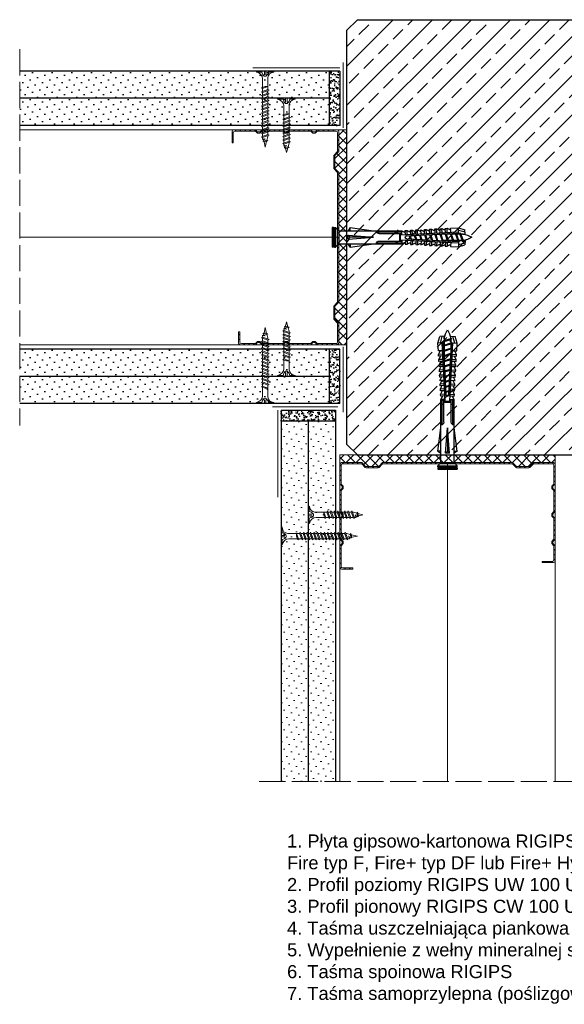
# Model space of a CAD drawing. Header units: millimetres. Extents: x 1245 to 3300, y 237 to 1534.
# Tile 10 of 16: x 2800 to 3050, y 237 to 690. Entities that reach past the tile are written whole.
import ezdxf

# ---------------------------------------------------------------- set-up
doc = ezdxf.new("R2010")
doc.units = ezdxf.units.MM
doc.linetypes.add('ACAD_ISO02W100', pattern=[15, 12, -3])
for name, color, linetype, lineweight in [('_ISOVER WELNA', 7, 'BATTING', 9), ('_RIGIPS AKCESORIA', 7, 'Continuous', 18), ('_RIGIPS G-K', 7, 'Continuous', 25), ('_RIGIPS PROFIL', 7, 'Continuous', 18), ('KRESKOWANIE', 7, 'Continuous', 9), ('PRZERYWANA', 7, 'ACAD_ISO02W100', 9)]:
    doc.layers.add(name, color=color, linetype=linetype, lineweight=lineweight)
doc.styles.get("Standard").update_dxf_attribs({"font": 'arial.ttf'})
doc.linetypes.add('BATTING', pattern='A,0.00254,-2.54,[134,ltypeshp.shx,S=2.54,R=0,X=-2.54,Y=0],-5.08,[134,ltypeshp.shx,S=2.54,R=180,X=2.54,Y=0],-2.54', length=10.16254)
pattern_1 = [(315, (5245.5577, -451.1024), (-1.122532, -3.367596), [0, -3.175])]
pattern_2 = [(315, (5245.5577, -449.3024), (-1.122532, -3.367596), [0, -3.175])]
pattern_3 = [(225, (955.151, -247.27), (1.122532, -3.367596), [0, -3.175])]

# ---------------------------------------------------------------- blocks, each defined once
blk = doc.blocks.new('TN 25')
at = {"layer": '_RIGIPS AKCESORIA'}
for p, q in [((0, -0.84), (0, 7.16)), ((0, 7.16), (0.46, 7.16)), ((0.46, 4.78), (0, 4.78)), ((0.46, 7.16), (0.46, 4.78)), ((8.47, 4.46), (8.79, 5)), ((8.79, 5), (9.93, 2.01)), ((10.1, 4.46), (10.41, 5)), ((10.41, 5), (11.56, 2.01)), ((11.67, 4.46), (11.99, 5)), ((11.99, 5), (13.14, 2.01)), ((13.21, 4.46), (13.52, 5)), ((13.52, 5), (14.67, 2.01)), ((14.8, 4.46), (15.12, 5)), ((15.12, 5), (16.26, 2.01)), ((16.42, 4.46), (16.73, 5)), ((16.73, 5), (17.88, 2.01)), ((17.99, 4.46), (18.31, 5)), ((18.31, 5), (19.45, 2.01)), ((19.68, 4.46), (20, 5)), ((20, 5), (21.14, 2.01)), ((0, 3.5), (1.77, 3.5)), ((0, 2.83), (1.77, 2.83)), ((0.46, 1.64), (0, 1.64)), ((0.46, -0.84), (0.46, 1.64)), ((1.77, 3.5), (1.77, 4.2)), ((1.77, 2.83), (1.77, 2.18)), ((3.02, 4.46), (8.47, 4.46)), ((7.49, 2.01), (3.55, 2.01)), ((7.12, 4.46), (7.12, 3.18)), ((8.03, 2.01), (7.12, 4.46)), ((7.12, 3.18), (7.65, 1.53)), ((7.65, 1.53), (8.03, 2.01)), ((9.41, 2.01), (8.03, 2.01)), ((9.61, 1.51), (8.47, 4.46)), ((9, 4.46), (10.1, 4.46)), ((9.93, 2.01), (9.61, 1.51)), ((11.04, 2.01), (9.93, 2.01)), ((11.23, 1.51), (10.1, 4.46)), ((10.62, 4.46), (11.67, 4.46)), ((11.56, 2.01), (11.23, 1.51)), ((12.61, 2.01), (11.56, 2.01)), ((12.81, 1.51), (11.67, 4.46)), ((12.2, 4.46), (13.21, 4.46)), ((13.14, 2.01), (12.81, 1.51)), ((14.15, 2.01), (13.14, 2.01)), ((14.34, 1.51), (13.21, 4.46)), ((13.73, 4.46), (14.8, 4.46)), ((14.67, 2.01), (14.34, 1.51)), ((15.74, 2.01), (14.67, 2.01)), ((15.94, 1.51), (14.8, 4.46)), ((15.33, 4.46), (16.42, 4.46)), ((16.26, 2.01), (15.94, 1.51)), ((17.36, 2.01), (16.26, 2.01)), ((17.55, 1.51), (16.42, 4.46)), ((16.94, 4.46), (17.99, 4.46)), ((17.88, 2.01), (17.55, 1.51)), ((18.93, 2.01), (17.88, 2.01)), ((19.13, 1.51), (17.99, 4.46)), ((18.52, 4.46), (19.68, 4.46)), ((19.45, 2.01), (19.13, 1.51)), ((19.45, 2.01), (20.62, 2.01)), ((20.82, 1.51), (19.68, 4.46)), ((20.21, 4.46), (20.7, 4.46)), ((20.7, 4.46), (22.28, 3.98)), ((21.14, 2.01), (20.82, 1.51)), ((21.14, 2.01), (21.81, 2.12)), ((21.85, 1.83), (21.67, 3.28)), ((21.67, 3.28), (22.14, 2.4)), ((22.14, 2.4), (21.85, 1.83)), ((22.7, 2.36), (22.14, 2.4)), ((22.28, 3.98), (22.56, 4.37)), ((22.7, 2.36), (22.28, 3.98)), ((22.56, 4.37), (23.03, 2.71)), ((23.03, 2.71), (22.7, 2.36)), ((22.71, 3.85), (25, 3.24)), ((25, 3.24), (23.03, 2.71)), ((0, -0.84), (0.46, -0.84))]:
    blk.add_line(p, q, dxfattribs=at)
for centre, major_axis, ratio, start_param, end_param in [((3.09, 7.67), (0.17, 3.2), 0.826134, 1.773653, 3.180586), ((-0.04, 0.9), (0, 3.93), 0.848176, -0.720942, -0.151112), ((3.37, -1.57), (0.28, 3.57), 0.832181, 0.035984, 1.430787), ((-2.73, 15.91), (0, 14.76), 0.848176, 3.399396, 3.475072), ((0.59, 4.62), (0, 2.81), 0.848176, 3.475072, 3.862535), ((1.66, 3.18), (0, 0.895), 0.848176, -1.552777, -0.720942), ((1.66, 3.18), (0, 0.895), 0.848176, 3.862535, 4.730408)]:
    blk.add_ellipse(centre, major_axis=major_axis, ratio=ratio, start_param=start_param, end_param=end_param, dxfattribs=at)
blk = doc.blocks.new('CW 100 ULTRASTIL')
h = blk.add_hatch()
h.set_pattern_fill('ANSI31', color=256, scale=0.5, style=0)
h.paths.add_polyline_path([(179.46, 109.85, -0.198912), (179.6, 110.2), (181.11, 111.71, 0.198912), (181.26, 112.06), (181.26, 117.65, 0.198912), (181.11, 118), (179.6, 119.51, -0.198912), (179.46, 119.86), (179.46, 128.31, -0.414214), (180.26, 129.11), (188.58, 129.11, -0.198912), (188.93, 128.96), (189.64, 128.25, 0.198912), (189.99, 128.11), (190.58, 128.11, 0.198912), (190.93, 128.25), (191.64, 128.96, -0.198912), (191.99, 129.11), (201.28, 129.11, -0.198912), (201.63, 128.96), (202.34, 128.25, 0.198912), (202.69, 128.11), (203.28, 128.11, 0.198912), (203.63, 128.25), (204.34, 128.96, -0.198912), (204.69, 129.11), (213.98, 129.11, -0.198912), (214.33, 128.96), (215.04, 128.25, 0.198912), (215.39, 128.11), (215.98, 128.11, 0.198912), (216.33, 128.25), (217.04, 128.96, -0.198912), (217.39, 129.11), (226.56, 129.11, -0.414214), (227.36, 128.31), (227.36, 123.66), (227.91, 123.66), (227.91, 128.86, 0.414214), (227.11, 129.66), (217.39, 129.66, 0.198912), (217.04, 129.51), (216.33, 128.8, -0.198912), (215.98, 128.66), (215.39, 128.66, -0.198912), (215.04, 128.8), (214.33, 129.51, 0.198912), (213.98, 129.66), (204.69, 129.66, 0.198912), (204.34, 129.51), (203.63, 128.8, -0.198912), (203.28, 128.66), (202.69, 128.66, -0.198912), (202.34, 128.8), (201.63, 129.51, 0.198912), (201.28, 129.66), (191.99, 129.66, 0.198912), (191.64, 129.51), (190.93, 128.8, -0.198912), (190.58, 128.66), (189.99, 128.66, -0.198912), (189.64, 128.8), (188.93, 129.51, 0.198912), (188.58, 129.66), (179.71, 129.66, 0.414214), (178.91, 128.86), (178.91, 119.86, 0.198912), (179.05, 119.51), (180.56, 118, -0.198912), (180.71, 117.65), (180.71, 112.06, -0.198912), (180.56, 111.71), (179.05, 110.2, 0.198912), (178.91, 109.85), (178.91, 50.66, 0.198912), (179.05, 50.31), (180.56, 48.8, -0.198912), (180.71, 48.45), (180.71, 42.86, -0.198912), (180.56, 42.51), (179.05, 41, 0.198912), (178.91, 40.65), (178.91, 31.66, 0.414214), (179.71, 30.86), (188.58, 30.86, 0.198912), (188.93, 31), (189.64, 31.71, -0.198912), (189.99, 31.86), (190.58, 31.86, -0.198912), (190.93, 31.71), (191.64, 31, 0.198912), (191.99, 30.86), (201.28, 30.86, 0.198912), (201.63, 31), (202.34, 31.71, -0.198912), (202.69, 31.86), (203.28, 31.86, -0.198912), (203.63, 31.71), (204.34, 31, 0.198912), (204.69, 30.86), (213.98, 30.86, 0.198912), (214.33, 31), (215.04, 31.71, -0.198912), (215.39, 31.86), (215.98, 31.86, -0.198912), (216.33, 31.71), (217.04, 31, 0.198912), (217.39, 30.86), (224.11, 30.86, 0.414214), (224.91, 31.66), (224.91, 36.86), (224.36, 36.86), (224.36, 32.21, -0.414214), (223.56, 31.41), (217.39, 31.41, -0.198912), (217.04, 31.55), (216.33, 32.26, 0.198912), (215.98, 32.41), (215.39, 32.41, 0.198912), (215.04, 32.26), (214.33, 31.55, -0.198912), (213.98, 31.41), (204.69, 31.41, -0.198912), (204.34, 31.55), (203.63, 32.26, 0.198912), (203.28, 32.41), (202.69, 32.41, 0.198912), (202.34, 32.26), (201.63, 31.55, -0.198912), (201.28, 31.41), (191.99, 31.41, -0.198912), (191.64, 31.55), (190.93, 32.26, 0.198912), (190.58, 32.41), (189.99, 32.41, 0.198912), (189.64, 32.26), (188.93, 31.55, -0.198912), (188.58, 31.41), (180.26, 31.41, -0.414214), (179.46, 32.21), (179.46, 40.65, -0.198912), (179.6, 41), (181.11, 42.51, 0.198912), (181.26, 42.86), (181.26, 48.45, 0.198912), (181.11, 48.8), (179.6, 50.31, -0.198912), (179.46, 50.66)])
at = {"layer": '_RIGIPS PROFIL'}
for p, q in [((178.91, 128.86), (178.91, 119.86)), ((179.46, 128.31), (179.46, 119.86)), ((188.58, 129.66), (179.71, 129.66)), ((188.58, 129.11), (180.26, 129.11)), ((188.93, 129.51), (189.64, 128.8)), ((188.93, 128.96), (189.64, 128.25)), ((190.58, 128.66), (189.99, 128.66)), ((190.58, 128.11), (189.99, 128.11)), ((191.64, 129.51), (190.93, 128.8)), ((191.64, 128.96), (190.93, 128.25)), ((201.28, 129.66), (191.99, 129.66)), ((201.28, 129.11), (191.99, 129.11)), ((201.63, 129.51), (202.34, 128.8)), ((201.63, 128.96), (202.34, 128.25)), ((203.28, 128.66), (202.69, 128.66)), ((203.28, 128.11), (202.69, 128.11)), ((204.34, 129.51), (203.63, 128.8)), ((204.34, 128.96), (203.63, 128.25)), ((204.69, 129.66), (213.98, 129.66)), ((204.69, 129.11), (213.98, 129.11)), ((214.33, 129.51), (215.04, 128.8)), ((214.33, 128.96), (215.04, 128.25)), ((215.98, 128.66), (215.39, 128.66)), ((215.98, 128.11), (215.39, 128.11)), ((217.04, 129.51), (216.33, 128.8)), ((217.04, 128.96), (216.33, 128.25)), ((227.11, 129.66), (217.39, 129.66)), ((226.56, 129.11), (217.39, 129.11)), ((227.36, 123.66), (227.36, 128.31)), ((227.91, 123.66), (227.91, 128.86)), ((227.36, 123.66), (227.91, 123.66)), ((180.56, 118), (179.05, 119.51)), ((181.11, 118), (179.6, 119.51)), ((180.71, 117.65), (180.71, 112.06)), ((181.26, 117.65), (181.26, 112.06)), ((178.91, 109.85), (178.91, 50.66)), ((180.56, 111.71), (179.05, 110.2)), ((179.46, 109.85), (179.46, 50.66)), ((181.11, 111.71), (179.6, 110.2)), ((180.56, 48.8), (179.05, 50.31)), ((181.11, 48.8), (179.6, 50.31)), ((180.71, 42.86), (180.71, 48.45)), ((181.26, 42.86), (181.26, 48.45)), ((180.56, 42.51), (179.05, 41)), ((181.11, 42.51), (179.6, 41)), ((178.91, 31.66), (178.91, 40.65)), ((179.46, 32.21), (179.46, 40.65)), ((224.36, 36.86), (224.36, 32.21)), ((224.36, 36.86), (224.91, 36.86)), ((224.91, 36.86), (224.91, 31.66)), ((188.93, 31.55), (189.64, 32.26)), ((188.93, 31), (189.64, 31.71)), ((190.58, 32.41), (189.99, 32.41)), ((190.58, 31.86), (189.99, 31.86)), ((191.64, 31.55), (190.93, 32.26)), ((191.64, 31), (190.93, 31.71)), ((201.63, 31.55), (202.34, 32.26)), ((201.63, 31), (202.34, 31.71)), ((203.28, 32.41), (202.69, 32.41)), ((203.28, 31.86), (202.69, 31.86)), ((204.34, 31.55), (203.63, 32.26)), ((204.34, 31), (203.63, 31.71)), ((214.33, 31.55), (215.04, 32.26)), ((214.33, 31), (215.04, 31.71)), ((215.98, 32.41), (215.39, 32.41)), ((215.98, 31.86), (215.39, 31.86)), ((217.04, 31.55), (216.33, 32.26)), ((217.04, 31), (216.33, 31.71)), ((188.58, 30.86), (179.71, 30.86)), ((188.58, 31.41), (180.26, 31.41)), ((201.28, 31.41), (191.99, 31.41)), ((201.28, 30.86), (191.99, 30.86)), ((204.69, 31.41), (213.98, 31.41)), ((204.69, 30.86), (213.98, 30.86)), ((223.56, 31.41), (217.39, 31.41)), ((224.11, 30.86), (217.39, 30.86))]:
    blk.add_line(p, q, dxfattribs=at)
for centre, radius, start, end in [((179.71, 128.86), 0.8, 90, 180), ((180.26, 128.31), 0.8, 90, 180), ((188.58, 129.16), 0.5, 45, 90), ((188.58, 128.61), 0.5, 45, 90), ((189.99, 129.16), 0.5, 225, 270), ((189.99, 128.61), 0.5, 225, 270), ((190.58, 129.16), 0.5, 270, 315), ((190.58, 128.61), 0.5, 270, 315), ((191.99, 129.16), 0.5, 90, 135), ((191.99, 128.61), 0.5, 90, 135), ((201.28, 129.16), 0.5, 45, 90), ((201.28, 128.61), 0.5, 45, 90), ((202.69, 129.16), 0.5, 225, 270), ((202.69, 128.61), 0.5, 225, 270), ((203.28, 129.16), 0.5, 270, 315), ((203.28, 128.61), 0.5, 270, 315), ((204.69, 129.16), 0.5, 90, 135), ((204.69, 128.61), 0.5, 90, 135), ((213.98, 129.16), 0.5, 45, 90), ((213.98, 128.61), 0.5, 45, 90), ((215.39, 129.16), 0.5, 225, 270), ((215.39, 128.61), 0.5, 225, 270), ((215.98, 129.16), 0.5, 270, 315), ((215.98, 128.61), 0.5, 270, 315), ((217.39, 129.16), 0.5, 90, 135), ((217.39, 128.61), 0.5, 90, 135), ((226.56, 128.31), 0.8, 0, 90), ((227.11, 128.86), 0.8, 0, 90), ((179.41, 119.86), 0.5, 180, 225), ((179.96, 119.86), 0.5, 180, 225), ((180.21, 117.65), 0.5, 0, 45), ((180.76, 117.65), 0.5, 0, 45), ((179.41, 109.85), 0.5, 135, 180), ((179.96, 109.85), 0.5, 135, 180), ((180.21, 112.06), 0.5, 315, 0), ((180.76, 112.06), 0.5, 315, 0), ((179.41, 50.66), 0.5, 180, 225), ((179.96, 50.66), 0.5, 180, 225), ((180.21, 48.45), 0.5, 0, 45), ((180.76, 48.45), 0.5, 0, 45), ((179.41, 40.65), 0.5, 135, 180), ((179.96, 40.65), 0.5, 135, 180), ((180.21, 42.86), 0.5, 315, 0), ((180.76, 42.86), 0.5, 315, 0), ((180.26, 32.21), 0.8, 180, 270), ((189.99, 31.91), 0.5, 90, 135), ((189.99, 31.36), 0.5, 90, 135), ((190.58, 31.91), 0.5, 45, 90), ((190.58, 31.36), 0.5, 45, 90), ((202.69, 31.91), 0.5, 90, 135), ((202.69, 31.36), 0.5, 90, 135), ((203.28, 31.91), 0.5, 45, 90), ((203.28, 31.36), 0.5, 45, 90), ((215.39, 31.91), 0.5, 90, 135), ((215.39, 31.36), 0.5, 90, 135), ((215.98, 31.91), 0.5, 45, 90), ((215.98, 31.36), 0.5, 45, 90), ((223.56, 32.21), 0.8, 270, 0), ((179.71, 31.66), 0.8, 180, 270), ((188.58, 31.91), 0.5, 270, 315), ((188.58, 31.36), 0.5, 270, 315), ((191.99, 31.91), 0.5, 225, 270), ((191.99, 31.36), 0.5, 225, 270), ((201.28, 31.91), 0.5, 270, 315), ((201.28, 31.36), 0.5, 270, 315), ((204.69, 31.91), 0.5, 225, 270), ((204.69, 31.36), 0.5, 225, 270), ((213.98, 31.91), 0.5, 270, 315), ((213.98, 31.36), 0.5, 270, 315), ((217.39, 31.91), 0.5, 225, 270), ((217.39, 31.36), 0.5, 225, 270), ((224.11, 31.66), 0.8, 270, 0)]:
    blk.add_arc(centre, radius, start, end, dxfattribs=at)
blk = doc.blocks.new('TN 35')
at = {"layer": '_RIGIPS AKCESORIA'}
for p, q in [((0, -0.84), (0, 7.16)), ((0, 7.16), (0.46, 7.16)), ((0.46, 4.78), (0, 4.78)), ((0.46, 7.16), (0.46, 4.78)), ((8.47, 4.46), (8.79, 5)), ((8.79, 5), (9.93, 2.01)), ((10.1, 4.46), (10.41, 5)), ((10.41, 5), (11.56, 2.01)), ((11.67, 4.46), (11.99, 5)), ((11.99, 5), (13.14, 2.01)), ((13.21, 4.46), (13.52, 5)), ((13.52, 5), (14.67, 2.01)), ((14.8, 4.46), (15.12, 5)), ((15.12, 5), (16.26, 2.01)), ((16.42, 4.46), (16.73, 5)), ((16.73, 5), (17.88, 2.01)), ((17.99, 4.46), (18.31, 5)), ((18.31, 5), (19.45, 2.01)), ((19.57, 4.46), (19.88, 5)), ((19.88, 5), (21.03, 2.01)), ((21.14, 4.46), (21.46, 5)), ((21.46, 5), (22.6, 2.01)), ((22.72, 4.46), (23.03, 5)), ((23.03, 5), (24.18, 2.01)), ((24.29, 4.46), (24.61, 5)), ((24.61, 5), (25.75, 2.01)), ((25.87, 4.46), (26.18, 5)), ((26.18, 5), (27.33, 2.01)), ((27.44, 4.46), (27.76, 5)), ((27.76, 5), (28.9, 2.01)), ((29.13, 4.46), (29.45, 5)), ((29.45, 5), (30.59, 2.01)), ((0, 3.5), (1.77, 3.5)), ((0, 2.83), (1.77, 2.83)), ((0.46, 1.64), (0, 1.64)), ((0.46, -0.84), (0.46, 1.64)), ((1.77, 3.5), (1.77, 4.2)), ((1.77, 2.83), (1.77, 2.18)), ((3.02, 4.46), (8.47, 4.46)), ((7.49, 2.01), (3.55, 2.01)), ((7.12, 4.46), (7.12, 3.18)), ((8.03, 2.01), (7.12, 4.46)), ((7.12, 3.18), (7.65, 1.53)), ((7.65, 1.53), (8.03, 2.01)), ((9.41, 2.01), (8.03, 2.01)), ((9.61, 1.51), (8.47, 4.46)), ((9, 4.46), (10.1, 4.46)), ((9.93, 2.01), (9.61, 1.51)), ((11.04, 2.01), (9.93, 2.01)), ((11.23, 1.51), (10.1, 4.46)), ((10.62, 4.46), (11.67, 4.46)), ((11.56, 2.01), (11.23, 1.51)), ((12.61, 2.01), (11.56, 2.01)), ((12.81, 1.51), (11.67, 4.46)), ((12.2, 4.46), (13.21, 4.46)), ((13.14, 2.01), (12.81, 1.51)), ((14.15, 2.01), (13.14, 2.01)), ((14.34, 1.51), (13.21, 4.46)), ((13.73, 4.46), (14.8, 4.46)), ((14.67, 2.01), (14.34, 1.51)), ((15.74, 2.01), (14.67, 2.01)), ((15.94, 1.51), (14.8, 4.46)), ((15.33, 4.46), (16.42, 4.46)), ((16.26, 2.01), (15.94, 1.51)), ((17.36, 2.01), (16.26, 2.01)), ((17.55, 1.51), (16.42, 4.46)), ((16.94, 4.46), (17.99, 4.46)), ((17.88, 2.01), (17.55, 1.51)), ((18.93, 2.01), (17.84, 2.01)), ((19.13, 1.51), (17.99, 4.46)), ((18.52, 4.46), (19.57, 4.46)), ((19.45, 2.01), (19.13, 1.51)), ((20.51, 2.01), (19.41, 2.01)), ((20.7, 1.51), (19.57, 4.46)), ((20.09, 4.46), (21.14, 4.46)), ((21.03, 2.01), (20.7, 1.51)), ((22.08, 2.01), (20.99, 2.01)), ((22.28, 1.51), (21.14, 4.46)), ((21.67, 4.46), (22.72, 4.46)), ((22.6, 2.01), (22.28, 1.51)), ((23.66, 2.01), (22.56, 2.01)), ((23.85, 1.51), (22.72, 4.46)), ((23.24, 4.46), (24.29, 4.46)), ((24.18, 2.01), (23.85, 1.51)), ((25.23, 2.01), (24.14, 2.01)), ((25.43, 1.51), (24.29, 4.46)), ((24.81, 4.46), (25.87, 4.46)), ((25.75, 2.01), (25.43, 1.51)), ((26.81, 2.01), (25.71, 2.01)), ((27, 1.51), (25.87, 4.46)), ((26.39, 4.46), (27.44, 4.46)), ((27.33, 2.01), (27, 1.51)), ((28.38, 2.01), (27.33, 2.01)), ((28.58, 1.51), (27.44, 4.46)), ((27.96, 4.46), (29.13, 4.46)), ((28.9, 2.01), (28.58, 1.51)), ((28.9, 2.01), (30.07, 2.01)), ((30.27, 1.51), (29.13, 4.46)), ((29.65, 4.46), (30.15, 4.46)), ((30.15, 4.46), (31.73, 3.98)), ((30.59, 2.01), (30.27, 1.51)), ((30.59, 2.01), (31.26, 2.12)), ((31.3, 1.83), (31.12, 3.28)), ((31.12, 3.28), (31.59, 2.4)), ((31.59, 2.4), (31.3, 1.83)), ((32.15, 2.36), (31.59, 2.4)), ((31.73, 3.98), (32.01, 4.37)), ((32.15, 2.36), (31.73, 3.98)), ((32.01, 4.37), (32.48, 2.71)), ((32.48, 2.71), (32.15, 2.36)), ((32.16, 3.85), (35, 3.24)), ((35, 3.24), (32.48, 2.71)), ((0, -0.84), (0.46, -0.84))]:
    blk.add_line(p, q, dxfattribs=at)
for centre, major_axis, ratio, start_param, end_param in [((3.09, 7.67), (0.17, 3.2), 0.826134, 1.773653, 3.180586), ((-0.04, 0.9), (0, 3.93), 0.848176, -0.720942, -0.151112), ((3.37, -1.57), (0.28, 3.57), 0.832181, 0.035984, 1.430787), ((-2.73, 15.91), (0, 14.76), 0.848176, 3.399396, 3.475072), ((0.59, 4.62), (0, 2.81), 0.848176, 3.475072, 3.862535), ((1.66, 3.18), (0, 0.895), 0.848176, -1.552777, -0.720942), ((1.66, 3.18), (0, 0.895), 0.848176, 3.862535, 4.730408)]:
    blk.add_ellipse(centre, major_axis=major_axis, ratio=ratio, start_param=start_param, end_param=end_param, dxfattribs=at)
blk = doc.blocks.new('kolek rozprezny komplet 60')
for p, q in [((390.66, 217.01), (390.76, 218.91)), ((393.75, 218.75), (390.71, 217.96)), ((393.81, 219.85), (390.76, 218.91)), ((392.67, 216.95), (393.04, 217.45)), ((393.07, 216.95), (393.04, 217.45)), ((393.68, 217.35), (393.81, 219.85)), ((417.38, 216.11), (393.68, 217.35)), ((420.47, 216.55), (393.71, 217.95)), ((397.41, 219.66), (393.81, 219.85)), ((394.67, 216.95), (394.92, 217.29)), ((395.07, 216.95), (395.05, 217.28)), ((397.31, 217.76), (397.41, 219.66)), ((397.67, 217.14), (397.71, 217.74)), ((399, 219.58), (397.82, 218.98)), ((398.47, 217.1), (398.5, 217.7)), ((398.9, 217.68), (399, 219.58)), ((399.8, 219.54), (399, 219.58)), ((399.7, 217.64), (399.8, 219.54)), ((400.07, 217.02), (400.1, 217.62)), ((401.4, 219.45), (400.22, 218.85)), ((400.87, 216.98), (400.9, 217.58)), ((401.3, 217.56), (401.4, 219.45)), ((402.2, 219.41), (401.4, 219.45)), ((402.1, 217.51), (402.2, 219.41)), ((402.47, 216.89), (402.5, 217.49)), ((403.8, 219.33), (402.61, 218.72)), ((403.27, 216.85), (403.3, 217.45)), ((403.7, 217.43), (403.8, 219.33)), ((404.6, 219.29), (403.8, 219.33)), ((404.5, 217.39), (404.6, 219.29)), ((404.86, 216.77), (404.9, 217.37)), ((406.19, 219.2), (405.01, 218.6)), ((405.66, 216.73), (405.69, 217.32)), ((406.09, 217.3), (406.19, 219.2)), ((406.99, 219.16), (406.19, 219.2)), ((406.89, 217.26), (406.99, 219.16)), ((407.26, 216.64), (407.29, 217.24)), ((408.59, 219.08), (407.41, 218.47)), ((408.06, 216.6), (408.09, 217.2)), ((408.49, 217.18), (408.59, 219.08)), ((409.39, 219.03), (408.59, 219.08)), ((409.29, 217.14), (409.39, 219.03)), ((410.99, 218.95), (409.8, 218.35)), ((410.89, 217.05), (410.99, 218.95)), ((412.59, 218.87), (411.4, 218.26)), ((412.49, 216.97), (412.59, 218.87)), ((413.38, 218.82), (412.59, 218.87)), ((413.28, 216.93), (413.38, 218.82)), ((414.98, 218.74), (413.8, 218.14)), ((414.88, 216.84), (414.98, 218.74)), ((415.78, 218.7), (414.98, 218.74)), ((415.68, 216.8), (415.78, 218.7)), ((417.38, 218.62), (416.2, 218.01)), ((417.28, 216.72), (417.38, 218.62)), ((418.18, 218.57), (417.38, 218.62)), ((418.08, 216.68), (418.18, 218.57)), ((419.78, 218.49), (418.59, 217.89)), ((419.68, 216.59), (419.78, 218.49)), ((431.37, 217.95), (419.75, 217.95)), ((448.67, 218.45), (419.77, 218.45)), ((443.47, 219.95), (432.8, 218.45)), ((443.47, 218.45), (443.47, 219.95)), ((443.47, 219.95), (444.34, 218.45)), ((450.17, 219.95), (448.67, 218.45)), ((448.67, 218.45), (448.67, 212.45)), ((450.17, 219.95), (450.17, 210.95)), ((450.67, 219.95), (450.17, 219.95)), ((450.67, 219.95), (450.67, 210.95)), ((450.67, 219.35), (451.17, 219.95)), ((451.17, 219.95), (451.67, 219.95)), ((451.17, 219.95), (451.17, 210.95)), ((451.67, 219.95), (451.67, 210.95)), ((393.15, 216.88), (390.66, 217.01)), ((393.15, 214.02), (390.66, 213.89)), ((390.66, 213.89), (390.76, 211.99)), ((393.75, 212.15), (390.71, 212.94)), ((391.67, 216.95), (392.67, 216.95)), ((392.67, 216.95), (391.67, 213.95)), ((391.67, 213.95), (391.71, 213.45)), ((391.71, 213.45), (392.07, 213.95)), ((392.67, 216.95), (392.07, 213.95)), ((393.07, 216.95), (392.07, 213.95)), ((392.07, 213.95), (393.67, 213.95)), ((393.07, 216.95), (394.67, 216.95)), ((394.67, 216.95), (393.67, 213.95)), ((393.67, 213.95), (393.7, 213.55)), ((417.38, 214.79), (393.68, 213.55)), ((393.68, 213.55), (393.81, 211.05)), ((420.47, 214.35), (393.71, 212.95)), ((393.78, 213.55), (394.07, 213.95)), ((394.67, 216.95), (394.07, 213.95)), ((395.07, 216.95), (394.07, 213.95)), ((394.07, 213.95), (396.07, 213.95)), ((395.07, 216.95), (397.07, 216.95)), ((397.07, 216.95), (396.07, 213.95)), ((396.07, 213.95), (396.09, 213.67)), ((396.28, 213.68), (396.47, 213.95)), ((397.07, 216.95), (396.47, 213.95)), ((397.47, 216.95), (396.47, 213.95)), ((396.47, 213.95), (398.47, 213.95)), ((397.07, 216.95), (397.23, 217.17)), ((397.31, 213.14), (397.41, 211.24)), ((397.47, 216.95), (397.46, 217.16)), ((397.47, 216.95), (399.47, 216.95)), ((397.67, 213.76), (397.71, 213.16)), ((399.47, 216.95), (398.47, 213.95)), ((398.47, 213.95), (398.48, 213.8)), ((398.47, 213.8), (398.5, 213.2)), ((398.77, 213.81), (398.87, 213.95)), ((399.47, 216.95), (398.87, 213.95)), ((399.87, 216.95), (398.87, 213.95)), ((398.87, 213.95), (400.87, 213.95)), ((398.9, 213.22), (399, 211.32)), ((399.47, 216.95), (399.55, 217.05)), ((399.7, 213.26), (399.8, 211.36)), ((399.87, 216.95), (399.87, 217.03)), ((399.87, 216.95), (401.38, 216.95)), ((400.07, 213.88), (400.1, 213.28)), ((401.87, 216.92), (400.87, 213.95)), ((400.87, 213.95), (400.88, 213.92)), ((400.87, 213.92), (400.9, 213.32)), ((401.87, 216.92), (401.27, 213.95)), ((402.26, 216.9), (401.27, 213.95)), ((401.27, 213.95), (401.38, 213.95)), ((401.27, 213.94), (401.27, 213.95)), ((401.3, 213.35), (401.4, 211.45)), ((402.1, 213.39), (402.2, 211.49)), ((402.47, 214.01), (402.5, 213.41)), ((403.27, 214.05), (403.3, 213.45)), ((404.22, 216.8), (403.31, 214.05)), ((404.24, 216.8), (403.7, 214.07)), ((403.7, 213.47), (403.8, 211.57)), ((404.62, 216.78), (403.72, 214.07)), ((404.5, 213.51), (404.6, 211.62)), ((404.86, 214.13), (404.9, 213.53)), ((405.66, 214.17), (405.69, 213.58)), ((406.58, 216.68), (405.75, 214.18)), ((406.09, 213.6), (406.19, 211.7)), ((406.62, 216.68), (406.12, 214.2)), ((406.98, 216.66), (406.16, 214.2)), ((406.89, 213.64), (406.99, 211.74)), ((407.26, 214.26), (407.29, 213.66)), ((408.06, 214.3), (408.09, 213.7)), ((408.94, 216.55), (408.19, 214.31)), ((408.49, 213.72), (408.59, 211.82)), ((408.99, 216.55), (408.55, 214.33)), ((409.34, 216.53), (408.6, 214.33)), ((409.29, 213.76), (409.39, 211.87)), ((409.66, 216.52), (409.69, 217.12)), ((409.66, 214.38), (409.69, 213.79)), ((410.46, 216.47), (410.49, 217.07)), ((410.46, 214.43), (410.49, 213.83)), ((411.3, 216.43), (410.64, 214.44)), ((410.89, 213.85), (410.99, 211.95)), ((411.37, 216.43), (410.98, 214.45)), ((411.69, 216.41), (411.04, 214.46)), ((412.05, 216.39), (412.09, 216.99)), ((412.05, 214.51), (412.09, 213.91)), ((412.49, 213.93), (412.59, 212.03)), ((412.85, 216.35), (412.89, 216.95)), ((412.85, 214.55), (412.89, 213.95)), ((413.66, 216.31), (413.08, 214.56)), ((413.28, 213.97), (413.38, 212.08)), ((413.75, 216.3), (413.4, 214.58)), ((414.05, 216.29), (413.49, 214.58)), ((414.98, 212.16), (413.8, 212.76)), ((414.45, 216.27), (414.48, 216.86)), ((414.45, 214.64), (414.48, 214.04)), ((414.88, 214.06), (414.98, 212.16)), ((415.25, 216.22), (415.28, 216.82)), ((415.25, 214.68), (415.28, 214.08)), ((416.02, 216.18), (415.52, 214.69)), ((415.68, 214.1), (415.78, 212.2)), ((416.12, 216.18), (415.83, 214.71)), ((416.41, 216.16), (415.93, 214.71)), ((417.38, 212.29), (416.2, 212.89)), ((417.28, 214.18), (417.38, 212.29)), ((418.22, 215.58), (418.01, 214.95)), ((418.08, 214.22), (418.18, 212.33)), ((419.78, 212.41), (418.59, 213.01)), ((419.68, 214.31), (419.78, 212.41)), ((430.17, 217.15), (419.71, 217.15)), ((430.17, 213.75), (419.71, 213.75)), ((431.37, 212.95), (419.75, 212.95)), ((420.47, 217.15), (420.47, 213.75)), ((420.67, 217.15), (420.67, 213.75)), ((420.87, 217.15), (420.87, 213.75)), ((444.34, 216.37), (432.8, 215.45)), ((432.8, 215.45), (443.47, 215.45)), ((444.34, 214.53), (432.8, 215.45)), ((444.34, 216.37), (443.47, 215.45)), ((444.34, 214.53), (443.47, 215.45)), ((444.34, 214.53), (444.34, 216.37)), ((448.67, 216.95), (448.67, 213.95)), ((393.81, 211.05), (390.76, 211.99)), ((397.41, 211.24), (393.81, 211.05)), ((399, 211.32), (397.82, 211.93)), ((399.8, 211.36), (399, 211.32)), ((401.4, 211.45), (400.22, 212.05)), ((402.2, 211.49), (401.4, 211.45)), ((403.8, 211.57), (402.61, 212.18)), ((404.6, 211.62), (403.8, 211.57)), ((406.19, 211.7), (405.01, 212.3)), ((406.99, 211.74), (406.19, 211.7)), ((408.59, 211.82), (407.41, 212.43)), ((409.39, 211.87), (408.59, 211.82)), ((410.99, 211.95), (409.8, 212.55)), ((412.59, 212.03), (411.4, 212.64)), ((413.38, 212.08), (412.59, 212.03)), ((415.78, 212.2), (414.98, 212.16)), ((418.18, 212.33), (417.38, 212.29)), ((448.67, 212.45), (419.77, 212.45)), ((443.47, 210.95), (432.8, 212.45)), ((443.47, 212.45), (443.47, 210.95)), ((443.47, 210.95), (444.34, 212.45)), ((450.17, 210.95), (448.67, 212.45)), ((450.67, 210.95), (450.17, 210.95)), ((450.67, 211.55), (451.17, 210.95)), ((451.17, 210.95), (451.67, 210.95))]:
    blk.add_line(p, q)
for centre, radius, start, end in [((393.65, 216.85), 0.5, 87, 177), ((397.68, 219.24), 0.3, 177, 297), ((400.08, 219.12), 0.3, 177, 297), ((402.48, 218.99), 0.3, 177, 297), ((404.87, 218.87), 0.3, 177, 297), ((407.27, 218.74), 0.3, 177, 297), ((409.67, 218.61), 0.3, 177, 297), ((411.27, 218.53), 0.3, 177, 297), ((413.66, 218.41), 0.3, 177, 297), ((416.06, 218.28), 0.3, 177, 297), ((418.46, 218.15), 0.3, 177, 297), ((422.67, 216.95), 1, 90, 168.463), ((430.17, 218.45), 1.3, 270, 0), ((393.41, 206.24), 10.85, 99.2038, 121.9083), ((393.41, 224.66), 10.85, 238.0917, 260.7962), ((393.65, 214.05), 0.5, 183, 273), ((411.27, 212.37), 0.3, 63, 183), ((413.66, 212.5), 0.3, 63, 183), ((416.06, 212.62), 0.3, 63, 183), ((417.55, 215.45), 0.682, 255.8604, 104.1386), ((418.46, 212.75), 0.3, 63, 183), ((422.67, 213.95), 1, 191.537, 270), ((430.17, 212.45), 1.3, 0, 90), ((397.68, 211.66), 0.3, 63, 183), ((400.08, 211.78), 0.3, 63, 183), ((402.48, 211.91), 0.3, 63, 183), ((404.87, 212.03), 0.3, 63, 183), ((407.27, 212.16), 0.3, 63, 183), ((409.67, 212.29), 0.3, 63, 183)]:
    blk.add_arc(centre, radius, start, end)

msp = doc.modelspace()

# ---------------------------------------------------------------- hatches: boundary and pattern name
at = {"layer": '_RIGIPS AKCESORIA'}
h = msp.add_hatch(dxfattribs=at)
h.set_pattern_fill('ANSI37', color=256, style=0)
h.set_pattern_definition([(135, (5245.5577, -450.2024), (2.245064, 2.245064), []), (45, (5245.5577, -450.2024), (2.245064, -2.245064), [])])
h.paths.add_polyline_path([(2946.85, 619.27, 0.198912), (2946.71, 619.63), (2945.2, 621.13, -0.198912), (2945.05, 621.49), (2945.05, 627.07, -0.198912), (2945.2, 627.43), (2946.71, 628.93, 0.198912), (2946.85, 629.29), (2946.85, 638.28, 0.414214), (2946.05, 639.08), (2950.35, 639.08), (2950.35, 540.28), (2946.05, 540.28, 0.414214), (2946.85, 541.08), (2946.85, 550.07, 0.198912), (2946.71, 550.43), (2945.2, 551.93, -0.198912), (2945.05, 552.29), (2945.05, 557.87, -0.198912), (2945.2, 558.23), (2946.71, 559.73, 0.198912), (2946.85, 560.09)])
h = msp.add_hatch(dxfattribs=at)
h.set_pattern_fill('ANSI37', color=256, angle=90, style=0)
h.set_pattern_definition([(225, (4036.638, 2784.8848), (-2.245064, 2.245064), []), (135, (4036.638, 2784.8848), (2.245064, 2.245064), [])])
h.paths.add_polyline_path([(2967.16, 486.18, 0.198912), (2966.81, 486.03), (2965.3, 484.53, -0.198912), (2964.95, 484.38), (2959.36, 484.38, -0.198912), (2959.01, 484.53), (2957.5, 486.03, 0.198912), (2957.15, 486.18), (2948.15, 486.18, 0.414214), (2947.35, 485.38), (2947.35, 489.68), (3046.15, 489.68), (3046.15, 485.38, 0.414214), (3045.35, 486.18), (3036.36, 486.18, 0.198912), (3036.01, 486.03), (3034.5, 484.53, -0.198912), (3034.15, 484.38), (3028.56, 484.38, -0.198912), (3028.21, 484.53), (3026.7, 486.03, 0.198912), (3026.35, 486.18)])
at = {"layer": '_RIGIPS G-K'}
h = msp.add_hatch(dxfattribs=at)
h.set_pattern_fill('DOTS', color=256, scale=2, angle=225, style=0)
h.set_pattern_definition(pattern_2)
h.paths.add_polyline_path([(2800.35, 653.58), (2800.35, 666.08), (2942.35, 666.08), (2942.35, 653.58)])
h = msp.add_hatch(dxfattribs=at)
h.set_pattern_fill('AR-SAND', color=256, scale=0.05, style=0)
h.set_pattern_definition([(142.5, (4961.891, -449.3024), (0.0800016, 2.4470662), [0, -1.9304, 0, -2.159, 0, -2.06375]), (172.5, (4961.891, -449.3024), (-2.2476164, 3.5841255), [0, -1.0414, 0, -1.7399, 0, -0.66675]), (212.5, (4963.4532, -449.3024), (-3.9549619, 0.007186), [0, -0.635, 0, -2.286, 0, -2.9845]), (222.5, (4963.4532, -449.3024), (-3.8177823, 1.1146466), [0, -0.3175, 0, -1.4986, 0, -1.7145])])
h.paths.add_polyline_path([(2942.35, 666.08), (2947.35, 666.08), (2947.35, 641.08), (2942.35, 641.08)])
h = msp.add_hatch(dxfattribs=at)
h.set_pattern_fill('DOTS', color=256, scale=2, angle=225, style=0)
h.set_pattern_definition(pattern_2)
h.paths.add_polyline_path([(2800.35, 641.08), (2800.35, 653.58), (2942.35, 653.58), (2942.35, 641.08)])
h = msp.add_hatch(dxfattribs=at)
h.set_pattern_fill('DOTS', color=256, scale=2, angle=225, style=0)
h.set_pattern_definition(pattern_1)
h.paths.add_polyline_path([(2800.35, 525.78), (2800.35, 538.28), (2942.35, 538.28), (2942.35, 525.78)])
h = msp.add_hatch(dxfattribs=at)
h.set_pattern_fill('AR-SAND', color=256, scale=0.05, style=0)
h.set_pattern_definition([(217.5, (4961.891, 1628.6652), (0.0800016, -2.4470662), [0, -1.9304, 0, -2.159, 0, -2.06375]), (187.5, (4961.891, 1628.6652), (-2.2476164, -3.5841255), [0, -1.0414, 0, -1.7399, 0, -0.66675]), (147.5, (4963.4532, 1628.6652), (-3.9549619, -0.007186), [0, -0.635, 0, -2.286, 0, -2.9845]), (137.5, (4963.4532, 1628.6652), (-3.8177823, -1.1146466), [0, -0.3175, 0, -1.4986, 0, -1.7145])])
h.paths.add_polyline_path([(2942.35, 513.28), (2947.35, 513.28), (2947.35, 538.28), (2942.35, 538.28)])
h = msp.add_hatch(dxfattribs=at)
h.set_pattern_fill('DOTS', color=256, scale=2, angle=225, style=0)
h.set_pattern_definition(pattern_1)
h.paths.add_polyline_path([(2800.35, 513.28), (2800.35, 525.78), (2942.35, 525.78), (2942.35, 513.28)])
h = msp.add_hatch(dxfattribs=at)
h.set_pattern_fill('AR-SAND', color=256, scale=0.05, angle=90, style=0)
h.set_pattern_definition([(307.5, (1829.9706, 2524.8181), (2.4470662, 0.0800016), [0, -1.9304, 0, -2.159, 0, -2.06375]), (277.5, (1829.9706, 2524.818), (3.5841255, -2.2476164), [0, -1.0414, 0, -1.7399, 0, -0.66675]), (237.5, (1829.9706, 2526.3802), (0.007186, -3.9549619), [0, -0.635, 0, -2.286, 0, -2.9845]), (227.5, (1829.9706, 2526.3802), (1.1146466, -3.8177823), [0, -0.3175, 0, -1.4986, 0, -1.7145])])
h.paths.add_polyline_path([(2945.35, 505.28), (2945.35, 510.28), (2920.35, 510.28), (2920.35, 505.28)])
at = {"layer": 'KRESKOWANIE'}
h = msp.add_hatch(dxfattribs=at)
h.set_pattern_fill('ANSI33', color=256, scale=2, style=0)
h.set_pattern_definition([(45, (1555.151, -834.77), (-8.980256, 8.980256), []), (45, (1564.131, -834.77), (-8.980256, 8.980256), [6.35, -3.175])])
h.paths.add_polyline_path([(3150.35, 684.68), (3145.35, 689.68), (2955.35, 689.68), (2950.35, 684.68), (2950.35, 494.68), (2955.35, 489.68), (3145.35, 489.68), (3150.35, 494.68)])
h = msp.add_hatch(dxfattribs=at)
h.set_pattern_fill('DOTS', color=256, scale=2, angle=225, style=0)
h.set_pattern_definition(pattern_3)
h.paths.add_polyline_path([(2920.35, 339.68), (2932.85, 339.68), (2932.85, 505.28), (2920.35, 505.28)])
h = msp.add_hatch(dxfattribs=at)
h.set_pattern_fill('DOTS', color=256, scale=2, angle=225, style=0)
h.set_pattern_definition(pattern_3)
h.paths.add_polyline_path([(2932.85, 339.68), (2945.35, 339.68), (2945.35, 505.28), (2932.85, 505.28)])

# ---------------------------------------------------------------- linework, layer by layer
for p, q in [((2950.35, 684.68), (2955.35, 689.68)), ((2955.35, 689.68), (3145.35, 689.68)), ((2950.35, 684.68), (2950.35, 494.68)), ((2955.35, 489.68), (2950.35, 494.68)), ((2955.35, 489.68), (3145.35, 489.68))]:
    msp.add_line(p, q)
at = {"layer": '_ISOVER WELNA', "ltscale": 4.8}
for p, q in [((2800.35, 589.68), (2946.3, 589.68)), ((2996.75, 339.68), (2996.75, 485.63))]:
    msp.add_line(p, q, dxfattribs=at)
at = {"layer": '_RIGIPS AKCESORIA'}
for p, q in [((2948.85, 639.98), (2948.85, 669.98)), ((2947.35, 667.58), (2907.35, 667.58)), ((2948.85, 539.38), (2948.85, 509.38)), ((2946.45, 511.78), (2916.45, 511.78)), ((2918.85, 510.28), (2918.85, 470.28))]:
    msp.add_line(p, q, dxfattribs=at)
at = {"layer": '_RIGIPS G-K'}
for p, q in [((2947.35, 666.08), (2800.35, 666.08)), ((2942.35, 666.08), (2942.35, 641.08)), ((2947.35, 666.08), (2947.35, 641.08)), ((2942.35, 653.58), (2800.35, 653.58)), ((2947.35, 641.08), (2800.35, 641.08)), ((2947.35, 538.28), (2800.35, 538.28)), ((2942.35, 538.28), (2942.35, 513.28)), ((2947.35, 513.28), (2947.35, 538.28)), ((2942.35, 525.78), (2800.35, 525.78)), ((2947.35, 513.28), (2800.35, 513.28)), ((2920.35, 510.28), (2920.35, 339.68)), ((2920.35, 510.28), (2945.35, 510.28)), ((2945.35, 510.28), (2945.35, 339.68)), ((2920.35, 505.28), (2945.35, 505.28)), ((2932.85, 505.28), (2932.85, 339.68))]:
    msp.add_line(p, q, dxfattribs=at)
at = {"layer": '_RIGIPS PROFIL'}
for p, q in [((2950.35, 639.08), (2800.35, 639.08)), ((2950.35, 540.28), (2800.35, 540.28)), ((2947.35, 489.68), (2947.35, 339.68)), ((3046.15, 489.68), (3046.15, 339.68))]:
    msp.add_line(p, q, dxfattribs=at)
at = {"layer": 'KRESKOWANIE'}
msp.add_line((2947.35, 489.68), (2955.35, 489.68), dxfattribs=at)
at = {"layer": 'PRZERYWANA'}
for p, q in [((2800.35, 676.08), (2800.35, 503.28)), ((2910.35, 339.68), (3190.35, 339.68))]:
    msp.add_line(p, q, dxfattribs=at)

# ---------------------------------------------------------------- block references
at = {"xscale": -1}
msp.add_blockref('kolek rozprezny komplet 60', (3395.53, 374.23), dxfattribs=at)
at = {"xscale": -1, "rotation": 90}
msp.add_blockref('kolek rozprezny komplet 60', (3212.2, 934.86), dxfattribs=at)
at = {"layer": '_RIGIPS AKCESORIA', "rotation": 270}
for name, p in [('TN 35', (2909.83, 666.08)), ('TN 25', (2919.61, 653.58))]:
    msp.add_blockref(name, p, dxfattribs=at)
at = {"layer": '_RIGIPS AKCESORIA', "xscale": -1, "rotation": 270}
for name, p in [('TN 35', (2909.83, 513.28)), ('TN 25', (2919.61, 525.78))]:
    msp.add_blockref(name, p, dxfattribs=at)
at = {"layer": '_RIGIPS AKCESORIA'}
for name, p in [('TN 25', (2932.85, 458.94)), ('TN 35', (2920.35, 449.16))]:
    msp.add_blockref(name, p, dxfattribs=at)
at = {"layer": '_RIGIPS PROFIL', "xscale": -1}
msp.add_blockref('CW 100 ULTRASTIL', (3125.76, 509.42), dxfattribs=at)
at = {"layer": '_RIGIPS PROFIL', "xscale": -1, "rotation": 90}
msp.add_blockref('CW 100 ULTRASTIL', (3077.01, 665.09), dxfattribs=at)

# ---------------------------------------------------------------- texts
at = {"insert": (2923.09, 315.28), "char_height": 6, "width": 269.6634, "attachment_point": 1}
msp.add_mtext('1. Płyta gipsowo-kartonowa RIGIPS PRO (4PRO) typ A, Hydro typ H2, Fire typ F, Fire+ typ DF lub Fire+ Hydro typ DFH2\\P2. Profil poziomy RIGIPS UW 100 ULTRASTIL\\P3. Profil pionowy RIGIPS CW 100 ULTRASTIL\\P4. Taśma uszczelniająca piankowa RIGIPS\\P5. Wypełnienie z wełny mineralnej szklanej lub skalnej\\P6. Taśma spoinowa RIGIPS\\P7. Taśma samoprzylepna (poślizgowa)', dxfattribs=at)

doc.saveas('drawing.dxf')
